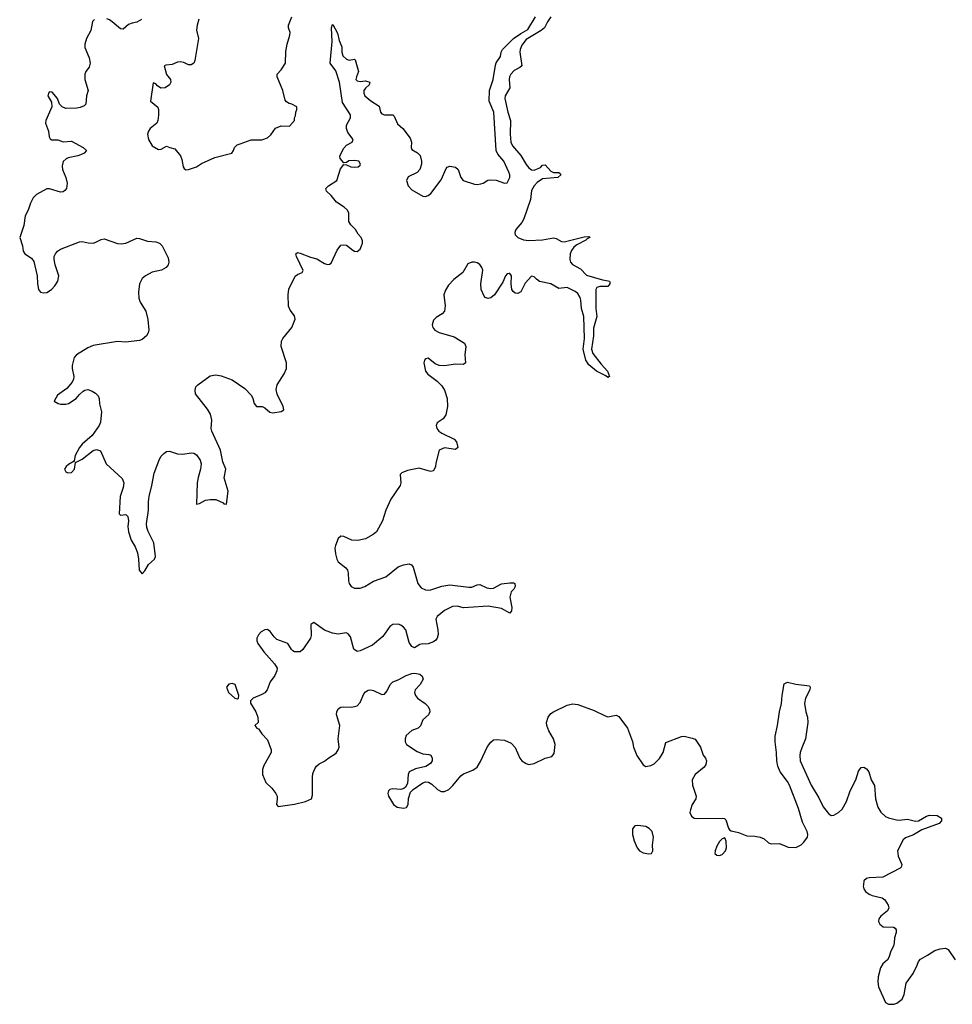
# Model space of a CAD drawing. Header units: inches. Extents: x 2396598 to 2566999, y 262085 to 451979.
# Tile 51 of 256: x 2472531 to 2479379, y 319123 to 326349. Entities that reach past the tile are written whole.
import ezdxf

# ---------------------------------------------------------------- set-up
doc = ezdxf.new("R2010")
doc.units = ezdxf.units.IN
doc.header["$MEASUREMENT"] = 0
doc.layers.add('C4371', color=7, linetype='Continuous')
doc.layers.add('C4372', color=7, linetype='Continuous')

msp = doc.modelspace()

# ---------------------------------------------------------------- linework, layer by layer
at = {"layer": 'C4371', "color": 5, "elevation": 20}
msp.add_lwpolyline([(2478726.2, 320000), (2478724.9, 319990), (2478729, 319970), (2478742.6, 319950), (2478770, 319930.3), (2478790, 319922.3), (2478864.4, 319904.4), (2478882.8, 319890), (2478907.3, 319850), (2478913.4, 319830), (2478904, 319810), (2478853.4, 319770), (2478840.5, 319750), (2478838, 319730), (2478846, 319710), (2478870.5, 319690.5), (2478947.7, 319687.7), (2478961, 319681), (2478966.8, 319670), (2478967.3, 319650), (2478954.8, 319610), (2478953.2, 319573.2), (2478946.7, 319550), (2478927.6, 319512.4), (2478913.6, 319466.4), (2478902.6, 319450), (2478870, 319418.9), (2478851.3, 319390), (2478834.8, 319325.2), (2478832.2, 319287.8), (2478836.8, 319250), (2478890, 319135.5), (2478910, 319124.2), (2478950, 319122.8), (2478971.5, 319130), (2479010, 319161.1), (2479025.5, 319194.5), (2479040.9, 319279.1), (2479091.9, 319348.1), (2479122.4, 319410), (2479130, 319436), (2479144.9, 319455.1), (2479197.5, 319482.5), (2479250, 319518.4), (2479290.7, 319530.7), (2479330, 319536), (2479350, 319524.7), (2479400.7, 319450)], dxfattribs=at)
at = {"layer": 'C4372', "color": 5}
for points, elevation in [([(2473079.3, 326350), (2473065.2, 326334.8), (2473052.2, 326270), (2473020.4, 326210), (2473008.5, 326170), (2473010, 326144.7), (2473040.3, 326070), (2473047.2, 326030), (2473039.9, 326000.1), (2473017.3, 325970), (2473008.2, 325950), (2473008, 325910), (2473032.7, 325830), (2473021.3, 325790), (2473016.3, 325730), (2473003.1, 325716.9), (2472975.6, 325704.4), (2472950, 325699.3), (2472870, 325696.9), (2472842.7, 325710), (2472822.7, 325730), (2472809.3, 325770), (2472770, 325817), (2472750, 325819.3), (2472743, 325810), (2472738.4, 325790), (2472764.7, 325744.7), (2472766.7, 325710), (2472723.1, 325610), (2472719.5, 325590), (2472743.1, 325530), (2472747.2, 325490), (2472753.7, 325473.7), (2472767.2, 325467.2), (2472810, 325467.2), (2472850, 325453.4), (2472910, 325456.9), (2472996.4, 325410), (2473021.6, 325390), (2473005.3, 325370), (2472990, 325362), (2472958, 325350), (2472885.9, 325334.1), (2472872, 325328), (2472851, 325309), (2472842.8, 325277.2), (2472843.9, 325250), (2472869, 325190), (2472878.6, 325150), (2472874.9, 325110), (2472863.4, 325096.6), (2472850, 325086.2), (2472830, 325082.4), (2472750, 325108.8), (2472730, 325108.5), (2472654.6, 325065.4), (2472630, 325040.5), (2472610, 325003.7), (2472593.7, 324950), (2472570.4, 324910), (2472560.5, 324839.5), (2472530.7, 324750), (2472550.8, 324690), (2472556.3, 324650), (2472568.2, 324630), (2472618.2, 324598.2), (2472635.1, 324575.1), (2472659.5, 324470), (2472661.7, 324410), (2472668.8, 324368.8), (2472682.8, 324350), (2472704.4, 324344.4), (2472730, 324346.9), (2472765.1, 324370), (2472790, 324395.3), (2472811.4, 324430), (2472818.2, 324470), (2472791.4, 324550), (2472783.5, 324590), (2472784.4, 324610), (2472792.5, 324630), (2472808.9, 324651.1), (2472830, 324665.4), (2472970, 324719.3), (2472990, 324722), (2473032.6, 324712.6), (2473070, 324710.2), (2473090, 324715.3), (2473130, 324736.5), (2473150, 324739.6), (2473250, 324706.4), (2473276.5, 324703.5), (2473309.8, 324710.2), (2473390, 324745.3), (2473410, 324744.2), (2473470, 324724.6), (2473530, 324719.5), (2473557.3, 324710), (2473577.1, 324690), (2473620.7, 324600.7), (2473626.4, 324570), (2473621.6, 324550), (2473607.3, 324530), (2473571.3, 324510), (2473503.2, 324496.8), (2473453.4, 324470), (2473430, 324449.6), (2473410.3, 324410), (2473403.2, 324350), (2473405.8, 324305.8), (2473416.5, 324276.5), (2473458, 324210), (2473472.4, 324147.6), (2473478, 324070), (2473474, 324050), (2473462, 324030), (2473430, 324002.9), (2473410, 323995.6), (2473310, 323982.6), (2473248.3, 323988.3), (2473070, 323957.6), (2473030, 323941.7), (2472946.8, 323890), (2472930.4, 323869.6), (2472917.1, 323810), (2472914.9, 323790), (2472928.2, 323730), (2472926, 323710), (2472917.1, 323690), (2472878, 323642), (2472807.3, 323592.7), (2472784.7, 323550), (2472813, 323533), (2472830, 323528.5), (2472870, 323526.7), (2472890, 323532.4), (2472946.6, 323570), (2472970, 323598.8), (2472997.5, 323622.5), (2473010, 323630.8), (2473030, 323634.8), (2473063.4, 323623.4), (2473087.9, 323607.9), (2473107.5, 323587.5), (2473114.8, 323570), (2473116.3, 323530), (2473130.4, 323470), (2473124.1, 323395.9), (2473115.5, 323370), (2473062.6, 323297.4), (2472990, 323234), (2472970.5, 323210), (2472938, 323150), (2472931.3, 323111.3), (2472934, 323106), (2472930, 323108), (2472890, 323085.2), (2472871, 323070), (2472860.7, 323050), (2472870, 323031.3), (2472883.8, 323023.8), (2472910, 323025.5), (2472933.3, 323050), (2472941.2, 323098.8), (2472990, 323123.8), (2473070, 323187.7), (2473094, 323194), (2473124.7, 323184.7), (2473166, 323090), (2473282.6, 322982.6), (2473295.8, 322950), (2473290, 322915.3), (2473268.7, 322850), (2473262, 322722), (2473270, 322712), (2473310, 322718.8), (2473324, 322704), (2473330.3, 322670.3), (2473324.9, 322630), (2473330, 322591.3), (2473348.8, 322530), (2473379.4, 322479.4), (2473395.2, 322435.3), (2473403.6, 322390), (2473408.4, 322308.4), (2473430, 322282), (2473450, 322304.7), (2473476.2, 322350), (2473519.5, 322390), (2473527.3, 322410), (2473514.8, 322510), (2473473, 322593), (2473463.2, 322623.2), (2473461.5, 322650), (2473477.1, 322750), (2473476, 322810), (2473481.1, 322850), (2473501.8, 322930), (2473518.4, 323021.6), (2473557.2, 323122.8), (2473570, 323146), (2473590, 323166.4), (2473610, 323180.4), (2473630, 323183.1), (2473690, 323162.3), (2473730, 323161.5), (2473790, 323170.3), (2473810, 323166.7), (2473830, 323156.4), (2473855.8, 323115.8), (2473862.6, 323090), (2473858.9, 323050), (2473840.2, 322990), (2473834.9, 322950), (2473830, 322794), (2473850, 322798.8), (2473896.4, 322823.6), (2473930, 322828.9), (2473970, 322827.2), (2474023.8, 322803.8), (2474030, 322796), (2474050, 322794), (2474061, 322890), (2474032.8, 322987.2), (2474044.2, 323050), (2474023.3, 323103.3), (2474004.5, 323190), (2473942, 323330), (2473937.6, 323350), (2473940.7, 323410), (2473932.8, 323452.8), (2473909.8, 323489.8), (2473823, 323603), (2473818.4, 323630), (2473824.9, 323655.1), (2473839.3, 323670), (2473930, 323735.8), (2473970, 323742), (2474010, 323736.4), (2474090, 323706.4), (2474183.1, 323643.1), (2474232, 323590), (2474243.1, 323570), (2474252.7, 323532.7), (2474270, 323510.8), (2474312, 323510), (2474330, 323501), (2474368.5, 323468.5), (2474390, 323464.9), (2474450, 323474), (2474470, 323486.8), (2474466.6, 323510), (2474421.8, 323601.8), (2474414, 323634), (2474422.5, 323670), (2474472.2, 323750), (2474490.4, 323790), (2474489.8, 323829.8), (2474450.9, 323950), (2474453.5, 323990), (2474464, 324010), (2474528.3, 324090), (2474553.5, 324150), (2474550, 324176), (2474517.4, 324217.4), (2474505.8, 324245.8), (2474502.4, 324330), (2474508.2, 324371.8), (2474553.8, 324466.2), (2474570, 324479.1), (2474605.2, 324494.8), (2474612.7, 324507.3), (2474564.7, 324610), (2474559.3, 324630), (2474570, 324640.7), (2474590, 324636.4), (2474666.1, 324606.1), (2474714, 324594), (2474770, 324559), (2474790, 324552), (2474805.8, 324554.2), (2474817.4, 324562.6), (2474862, 324658), (2474890, 324694.8), (2474910, 324697.3), (2474930, 324693.4), (2474977.6, 324657.6), (2474990, 324650.6), (2475010, 324647.7), (2475030, 324666), (2475040.7, 324690), (2475047.3, 324710), (2475047.2, 324727.2), (2475038, 324750), (2475015.9, 324775.9), (2474996, 324810), (2474963, 324843), (2474948.2, 324868.2), (2474947, 324930), (2474938.8, 324950), (2474914.2, 324974.2), (2474856.9, 325010), (2474819, 325059), (2474783.7, 325090), (2474778, 325110), (2474799.5, 325130), (2474859.7, 325170), (2474886.5, 325253.5), (2474910, 325286), (2474930, 325284), (2474962, 325270), (2474990, 325267.4), (2475015.3, 325270), (2475030, 325281), (2475033.6, 325290), (2475021.2, 325310), (2474990, 325316.9), (2474947.5, 325312.5), (2474930, 325302), (2474910, 325298), (2474884.7, 325330), (2474882.3, 325350), (2474910, 325407), (2474930, 325427.6), (2474972, 325450), (2474979.6, 325470), (2474941.5, 325521.5), (2474929.8, 325550), (2474930, 325574.8), (2474959.6, 325630), (2474958.9, 325650), (2474902, 325742), (2474879.3, 325890), (2474853.2, 325973.2), (2474809.7, 326030), (2474824.2, 326190), (2474820.7, 326290), (2474827, 326313), (2474830, 326314.8), (2474864.2, 326250), (2474875.8, 326195.8), (2474896.9, 326150), (2474897.6, 326110), (2474904, 326084), (2474930, 326059.6), (2474950, 326052.9), (2474990, 326058.8), (2474994.4, 326054.4), (2475018.9, 325970), (2475003.1, 325930), (2475000.3, 325910), (2475010, 325899.5), (2475030, 325896.5), (2475070, 325900.3), (2475102.8, 325890), (2475098, 325870), (2475070, 325846), (2475059, 325830), (2475056.9, 325810), (2475065.8, 325790), (2475110, 325752.9), (2475170, 325715.5), (2475181.3, 325670), (2475190, 325659.3), (2475210, 325651.6), (2475270, 325650.3), (2475279.9, 325639.9), (2475305.3, 325585.3), (2475344, 325550), (2475399.3, 325479.3), (2475407.7, 325450), (2475404.4, 325410), (2475410, 325396), (2475451.7, 325371.7), (2475472.5, 325352.5), (2475482, 325310), (2475481.3, 325290), (2475470.2, 325250), (2475450, 325228.3), (2475384.6, 325195.4), (2475370.4, 325170), (2475384.6, 325130), (2475410, 325101.3), (2475490, 325054.9), (2475510, 325052.7), (2475530, 325058), (2475550, 325073.4), (2475626.7, 325173.3), (2475662.6, 325257.4), (2475670, 325267), (2475690, 325273.8), (2475730, 325266), (2475750, 325250.4), (2475769.2, 325190), (2475788.1, 325168.1), (2475870, 325142.3), (2475890, 325139.5), (2475916.4, 325143.6), (2475934, 325150), (2475967.6, 325172.4), (2475985.1, 325174.9), (2476030, 325171.8), (2476090, 325150.3), (2476110, 325152.2), (2476129.8, 325190), (2476129.8, 325210), (2476123.4, 325230), (2476086.7, 325310), (2476042.9, 325362.9), (2476030.3, 325390), (2476012.3, 325670), (2475978.4, 325750), (2475980.6, 325830), (2476007, 325910), (2476023.7, 326016.3), (2476030, 326033.7), (2476061.3, 326078.7), (2476066.6, 326110), (2476077.4, 326130), (2476156.5, 326210), (2476210, 326248.4), (2476262.8, 326277.2), (2476317.4, 326370)], 20), ([(2473426.4, 326350), (2473390, 326330.9), (2473355.6, 326324.4), (2473330, 326314), (2473290, 326278.9), (2473270, 326281), (2473210, 326333.6), (2473190, 326347.8), (2473170, 326354.5)], 20), ([(2473846.4, 326353.6), (2473833.4, 326310), (2473828.4, 326271.6), (2473844, 326210), (2473817.1, 326050), (2473810, 326029), (2473790, 326017.2), (2473770, 326018), (2473735.5, 326035.5), (2473710, 326039.7), (2473690, 326037.4), (2473650, 326020.5), (2473604.1, 326015.9), (2473591.3, 326010), (2473608, 325948), (2473638, 325910), (2473641, 325890), (2473631, 325870), (2473598, 325850), (2473567.5, 325847.5), (2473543.2, 325863.2), (2473530, 325878), (2473510, 325886), (2473491.6, 325751.6), (2473546, 325706), (2473551, 325690), (2473550.6, 325649.4), (2473546, 325610), (2473538, 325590), (2473488.3, 325551.7), (2473476.3, 325530), (2473470.5, 325510), (2473476.3, 325470), (2473502.5, 325422.5), (2473550, 325396), (2473570, 325398), (2473610, 325422), (2473634, 325410), (2473670, 325401), (2473712.7, 325350), (2473722.3, 325322.3), (2473730.3, 325270.4), (2473738, 325258), (2473750, 325247), (2473770, 325248.9), (2473829.3, 325270), (2473866, 325294), (2473963.1, 325336.9), (2474088, 325370), (2474102, 325390), (2474109.3, 325410.7), (2474128.7, 325430), (2474150, 325438.8), (2474230, 325467.3), (2474308.2, 325468.2), (2474350, 325482.4), (2474375.1, 325504.9), (2474410, 325553.4), (2474450, 325570.5), (2474512.3, 325567.7), (2474548, 325610), (2474548.7, 325630), (2474556.4, 325643.6), (2474558, 325670), (2474566, 325690), (2474566, 325710), (2474528.9, 325728.9), (2474510, 325733.2), (2474490, 325745.2), (2474479.6, 325759.6), (2474462, 325830), (2474420.9, 325930), (2474421.2, 325950), (2474450, 325980.7), (2474482.4, 326030), (2474484.8, 326115.3), (2474494.7, 326170), (2474515.1, 326235.1), (2474516.1, 326256.1), (2474504.5, 326290), (2474503.7, 326310), (2474529.3, 326369.3)], 40), ([(2476431.7, 326370), (2476405.9, 326334.1), (2476384, 326290), (2476359.5, 326270), (2476250, 326203.4), (2476218.9, 326161.1), (2476205.3, 326130), (2476204.3, 326110), (2476217.2, 326010), (2476202.8, 325997.2), (2476163, 325977), (2476136.8, 325950), (2476128.1, 325930), (2476125.8, 325910), (2476129, 325850), (2476096.1, 325790), (2476093.1, 325770), (2476115, 325670), (2476133.8, 325610), (2476131.8, 325510), (2476136.9, 325450), (2476150, 325423), (2476211.3, 325351.3), (2476250, 325285.2), (2476270, 325261), (2476290, 325248.1), (2476310, 325245.1), (2476354.9, 325265.1), (2476370, 325280.3), (2476390, 325284.6), (2476430, 325237.1), (2476450, 325227.2), (2476490, 325227), (2476500.4, 325220.4), (2476505.7, 325210), (2476482.8, 325190), (2476370, 325181), (2476330, 325153.5), (2476308, 325130), (2476290, 325096), (2476282.5, 325030), (2476232.8, 324887.2), (2476219.3, 324860.7), (2476175.3, 324810), (2476166.2, 324786.2), (2476169, 324769), (2476189.4, 324749.4), (2476230, 324733.9), (2476270, 324728.8), (2476370, 324733.5), (2476450, 324748.2), (2476470, 324744.4), (2476510, 324720.8), (2476530, 324719.3), (2476675.1, 324755.1), (2476710, 324759.1), (2476715.8, 324755.8), (2476716.4, 324750), (2476698.7, 324741.3), (2476688, 324730), (2476622.1, 324697.9), (2476600.3, 324679.7), (2476583.9, 324656.1), (2476573.3, 324630), (2476571, 324590), (2476576.5, 324570), (2476590, 324553.6), (2476650, 324520.2), (2476693.7, 324473.7), (2476810, 324439.7), (2476853.1, 324433.1), (2476862.8, 324430), (2476864.9, 324424.9), (2476864.9, 324410), (2476850.2, 324389.8), (2476790, 324392.1), (2476770, 324383.5), (2476760.7, 324370), (2476761.1, 324230), (2476768.8, 324170), (2476745.4, 324085.4), (2476744.2, 324030), (2476730.9, 323930), (2476739.8, 323899.8), (2476800, 323820), (2476846.7, 323770), (2476862.8, 323730), (2476850, 323724.2), (2476835.6, 323735.6), (2476765.7, 323770), (2476710, 323815.1), (2476687.8, 323850), (2476667.7, 323930), (2476677.8, 324010), (2476674.7, 324170), (2476655.3, 324230), (2476651.4, 324290), (2476645.7, 324310), (2476630, 324338.5), (2476610, 324354.4), (2476550, 324382.6), (2476490, 324375.4), (2476430, 324409.7), (2476348.7, 324428.7), (2476324.9, 324444.9), (2476310, 324462.7), (2476290, 324466), (2476243.7, 324416.3), (2476210, 324352.7), (2476190, 324339.5), (2476170, 324340.9), (2476153.6, 324353.6), (2476145.1, 324370), (2476140.7, 324410), (2476141.6, 324470), (2476130, 324486.6), (2476126.3, 324486.3), (2476110, 324484.5), (2476098.4, 324470), (2476078.4, 324421.6), (2476017.1, 324330), (2475990, 324307.1), (2475970, 324302.1), (2475950, 324310.6), (2475941.2, 324321.2), (2475920.4, 324370), (2475917.6, 324410), (2475931.2, 324510), (2475925.6, 324530), (2475910, 324552.1), (2475890, 324564.2), (2475870, 324569.7), (2475850, 324569.7), (2475822.4, 324557.6), (2475785.8, 324494.2), (2475718.5, 324441.5), (2475680.4, 324399.6), (2475656.7, 324363.3), (2475644.9, 324330), (2475654.6, 324250), (2475650.4, 324210), (2475633, 324190), (2475590, 324162.6), (2475570, 324143.6), (2475559.3, 324110), (2475563.5, 324090), (2475579.6, 324070), (2475610, 324052.7), (2475720.4, 324020.4), (2475796.1, 323976.1), (2475807, 323950), (2475798.5, 323890), (2475804.9, 323830), (2475790, 323819.6), (2475730, 323820.3), (2475649.8, 323809.7), (2475611.9, 323811.9), (2475582.2, 323822.2), (2475530, 323864.5), (2475510, 323859.3), (2475503, 323850), (2475499.3, 323830), (2475510.7, 323770), (2475527.5, 323747.5), (2475596.3, 323696.3), (2475630, 323662), (2475650.4, 323630), (2475668.8, 323568.8), (2475673.4, 323510), (2475660.3, 323450), (2475640, 323420), (2475596.3, 323390), (2475588, 323370), (2475594, 323350), (2475608.7, 323330), (2475630, 323315.3), (2475721.3, 323270), (2475739, 323250), (2475748.4, 323210), (2475730, 323195.8), (2475650, 323206.2), (2475610.5, 323190), (2475586.1, 323093.9), (2475584.4, 323070), (2475570, 323039.3), (2475550, 323034), (2475530, 323036.9), (2475463.4, 323056.6), (2475379, 323041), (2475337.3, 323022.7), (2475324.7, 323010), (2475330.5, 322950.5), (2475323.8, 322930), (2475256.9, 322830), (2475218.5, 322750), (2475194, 322670), (2475150, 322589.4), (2475127.7, 322570), (2475070, 322538.9), (2475013.9, 322526.1), (2474970, 322528.4), (2474910, 322556.9), (2474890, 322558), (2474870, 322540.9), (2474850.3, 322490), (2474846, 322470), (2474849, 322429), (2474858.9, 322390), (2474870.3, 322370), (2474925.5, 322325.5), (2474937.6, 322310), (2474942.6, 322290), (2474944.6, 322230), (2474950.4, 322210), (2474964.4, 322190), (2474990, 322176.5), (2475030, 322178), (2475066, 322190), (2475130, 322229.1), (2475219.4, 322260.6), (2475310, 322334), (2475350, 322348.4), (2475390, 322355.5), (2475408, 322348), (2475419.1, 322330), (2475454.9, 322210), (2475479.9, 322179.9), (2475510, 322164), (2475530, 322161.3), (2475550, 322165.2), (2475630, 322191.8), (2475690, 322200.2), (2475830, 322183.1), (2475850, 322184.4), (2475890, 322201.6), (2475910, 322204.4), (2475960.2, 322180.2), (2475990, 322173.4), (2476010, 322177.6), (2476070, 322208.8), (2476130, 322217), (2476156.2, 322216.2), (2476166.8, 322210), (2476170.4, 322190), (2476159.3, 322170), (2476139.3, 322150), (2476130.3, 322110), (2476145.2, 322034.8), (2476142.8, 322010), (2476130, 321994), (2476068.8, 322028.8), (2475970, 322045.1), (2475826.1, 322033.9), (2475790, 322033.7), (2475744.1, 322044.1), (2475710, 322042.7), (2475650, 322012.2), (2475596, 321970), (2475586.7, 321950), (2475602.3, 321870), (2475602.9, 321837.1), (2475597.1, 321810), (2475585.7, 321794.3), (2475570, 321782.9), (2475530, 321769.4), (2475510, 321766), (2475490, 321769), (2475470, 321764), (2475430, 321739), (2475410, 321749), (2475390, 321779), (2475366, 321870), (2475350, 321891.3), (2475330, 321906.3), (2475310, 321913.3), (2475271, 321910), (2475250, 321894.7), (2475198, 321822), (2475122.6, 321757.4), (2475030, 321716.3), (2475010, 321713.3), (2474984.7, 321730), (2474959.6, 321819.6), (2474942.7, 321842.7), (2474928.2, 321848.2), (2474870, 321838.7), (2474827.2, 321847.2), (2474770, 321869.7), (2474690, 321925.1), (2474668.7, 321910), (2474671.7, 321830), (2474665.7, 321810), (2474610, 321727), (2474590, 321709.7), (2474550, 321709.6), (2474537.2, 321717.2), (2474526.3, 321726.3), (2474499.3, 321770), (2474420, 321800), (2474398.9, 321818.9), (2474370, 321859.7), (2474350, 321873.3), (2474330, 321871.5), (2474303.2, 321856.8), (2474284.8, 321835.2), (2474273.4, 321810), (2474272, 321790), (2474278.4, 321770), (2474324.6, 321710), (2474402.1, 321622.1), (2474420.3, 321590), (2474419.6, 321570), (2474404.9, 321535), (2474369.3, 321490.7), (2474349.2, 321430), (2474330.1, 321409.9), (2474310, 321396.8), (2474246, 321370), (2474226, 321350), (2474226.4, 321333.6), (2474264.9, 321270), (2474280.7, 321230), (2474282, 321190), (2474258, 321170), (2474272, 321150), (2474284.5, 321144.5), (2474308.5, 321108.5), (2474350, 321064.7), (2474377.3, 320990), (2474377.3, 320970), (2474323.8, 320876.2), (2474314.6, 320845.4), (2474312.7, 320810), (2474338, 320750), (2474382, 320710), (2474412.7, 320670), (2474420.4, 320650), (2474421.3, 320630), (2474415.5, 320590), (2474430, 320573.4), (2474550, 320591.3), (2474629.8, 320610.2), (2474674, 320630), (2474681.7, 320658.3), (2474680.3, 320790), (2474684.2, 320815.8), (2474696.9, 320850), (2474710, 320870.5), (2474730, 320888.4), (2474770, 320906.4), (2474793.3, 320926.7), (2474853.9, 320966.1), (2474869.5, 320990), (2474876, 321010), (2474869.6, 321070), (2474881.3, 321170), (2474857.6, 321250), (2474859.6, 321270), (2474869.7, 321290.3), (2474890, 321302.4), (2474910, 321307.2), (2474970, 321304.4), (2475010, 321314), (2475030, 321337.3), (2475057.4, 321402.6), (2475070, 321416.3), (2475090, 321428), (2475110, 321430.4), (2475130, 321424.9), (2475190, 321395.8), (2475210, 321399.5), (2475230, 321423), (2475250.7, 321469.3), (2475270, 321488.8), (2475310, 321504), (2475370, 321536.9), (2475410, 321550.3), (2475432.7, 321552.7), (2475470, 321546), (2475486, 321530), (2475494.8, 321510), (2475470.6, 321470), (2475435.8, 321430), (2475430.4, 321410), (2475437.6, 321390), (2475452.7, 321370), (2475508, 321330), (2475528.2, 321310), (2475540.5, 321290), (2475542, 321270), (2475531.9, 321248.1), (2475490.8, 321210), (2475474.4, 321165.6), (2475456, 321150), (2475410, 321131.8), (2475370, 321094.5), (2475360.3, 321070), (2475361.3, 321050), (2475372.2, 321030), (2475450, 320977.4), (2475490, 320962.2), (2475536.4, 320956.4), (2475550.3, 320950.3), (2475560.3, 320930), (2475559.5, 320910), (2475548.5, 320890), (2475512.3, 320867.7), (2475438, 320850), (2475391, 320830), (2475384.4, 320810), (2475377.4, 320742.6), (2475363.1, 320716.9), (2475352.4, 320707.6), (2475330, 320700.5), (2475270, 320704.7), (2475250, 320699.6), (2475239.3, 320690), (2475233.7, 320670), (2475240.3, 320650), (2475276.9, 320590), (2475301.6, 320570), (2475350, 320561.8), (2475371.7, 320568.3), (2475382.8, 320590), (2475386.1, 320633.9), (2475401, 320679), (2475420.9, 320699.1), (2475490, 320748.9), (2475510, 320754.9), (2475533.1, 320753.1), (2475557.5, 320737.5), (2475599, 320699), (2475625.8, 320685.8), (2475650, 320684), (2475681.8, 320698.2), (2475712.2, 320727.8), (2475770, 320799.5), (2475790, 320814.4), (2475859.5, 320840.5), (2475890, 320864.4), (2475915.3, 320904.7), (2475966.3, 321013.7), (2475990, 321046.7), (2476010, 321063.1), (2476030, 321067.2), (2476090, 321060.3), (2476138.9, 321038.9), (2476168.1, 321008.1), (2476204.2, 320930), (2476217.6, 320910), (2476250, 320889), (2476270, 320883.6), (2476310, 320889.1), (2476390, 320928.2), (2476437.5, 320942.5), (2476455.4, 320964.6), (2476462.5, 321030), (2476450.8, 321070), (2476416, 321130), (2476401.1, 321170), (2476400.5, 321190), (2476411.5, 321230), (2476430, 321258), (2476449.7, 321270.3), (2476550, 321318), (2476590, 321327.2), (2476610, 321325.7), (2476630, 321322.6), (2476750, 321278.3), (2476830, 321238.9), (2476850, 321233.4), (2476910, 321244.9), (2476930, 321234), (2476993, 321150), (2477030.4, 321050.4), (2477038.4, 321010), (2477062.4, 320950), (2477110, 320880.7), (2477130, 320868.2), (2477165.4, 320874.6), (2477190, 320888), (2477230, 320927.3), (2477256.3, 320970), (2477275.3, 321044.7), (2477390, 321087.3), (2477409.6, 321090.4), (2477470, 321077.1), (2477490, 321067.7), (2477530.5, 321010), (2477550, 320951.3), (2477567.3, 320930), (2477575.5, 320910), (2477570, 320882), (2477557.5, 320862.5), (2477490.5, 320810), (2477468.2, 320770), (2477470.3, 320730), (2477498.9, 320650), (2477495.8, 320630), (2477470, 320589.3), (2477457.3, 320550), (2477452.9, 320530), (2477463.5, 320503.5), (2477484, 320490), (2477510, 320485.5), (2477692, 320490), (2477705.5, 320485.5), (2477715.8, 320475.8), (2477734.9, 320414.9), (2477742.4, 320402.4), (2477755.2, 320395.2), (2477810, 320384.6), (2477870, 320358.8), (2477930, 320357.5), (2477969.4, 320349.4), (2477996.8, 320336.8), (2478030, 320308.5), (2478050, 320300.3), (2478110, 320303.1), (2478175.1, 320275.1), (2478230, 320274.6), (2478270, 320294), (2478290, 320312.9), (2478316.1, 320350), (2478319.4, 320370), (2478314.7, 320390), (2478279.7, 320459.7), (2478250, 320559.6), (2478185, 320730), (2478170, 320759.1), (2478115.8, 320830), (2478097.7, 320870), (2478089.7, 320910), (2478088.6, 320970), (2478078.3, 321050), (2478079.1, 321090), (2478096.9, 321170), (2478109.7, 321270.3), (2478124.5, 321330), (2478129.5, 321389.5), (2478144.2, 321475.8), (2478170, 321486), (2478230, 321471.8), (2478330, 321461), (2478334.9, 321450), (2478332, 321430), (2478302.3, 321370), (2478294.9, 321330), (2478303.1, 321270), (2478317, 321230), (2478319.5, 321190), (2478302.4, 321070), (2478273.8, 321006.2), (2478262.8, 320970), (2478259.7, 320950), (2478263.2, 320910), (2478342.2, 320730), (2478398.5, 320638.5), (2478430, 320572.7), (2478470, 320522), (2478490, 320507.8), (2478510, 320510.3), (2478543.6, 320530), (2478570, 320554.9), (2478602, 320610), (2478630, 320690.7), (2478669.8, 320770.2), (2478690, 320834.8), (2478710, 320860.7), (2478730, 320862), (2478750, 320850.8), (2478767.3, 320830), (2478784, 320770), (2478808.3, 320728.3), (2478816.1, 320630), (2478831.3, 320570), (2478854.1, 320534.1), (2478890, 320500.9), (2478911, 320491), (2478970, 320476.9), (2478990, 320474.7), (2479050, 320481.3), (2479110, 320466.9), (2479130, 320470.2), (2479190, 320504.7), (2479211.9, 320511.9), (2479268.5, 320508.5), (2479301, 320490), (2479301, 320470), (2479284, 320450), (2479156.8, 320403.2), (2479094.4, 320365.6), (2479035.3, 320344.7), (2479017.6, 320330), (2478976.4, 320250), (2478982, 320210), (2479008, 320150), (2479004, 320130), (2478997, 320123), (2478870, 320055.1), (2478770, 320052), (2478750, 320046.3), (2478730, 320029), (2478726.2, 320000)], 20)]:
    msp.add_lwpolyline(points, dxfattribs=dict(at, elevation=elevation))
at = {"layer": 'C4372', "color": 5, "elevation": 20}
for points in [[(2474090, 321478.4), (2474067, 321473), (2474048.5, 321450), (2474063, 321410), (2474110, 321370.8), (2474130, 321364.7), (2474138, 321370), (2474141.2, 321390), (2474113.6, 321470)], [(2477070, 320435.1), (2477047.6, 320432.4), (2477030.4, 320410), (2477030.3, 320370), (2477043.1, 320323.1), (2477064.6, 320270), (2477083, 320250), (2477110, 320234.9), (2477150, 320226.3), (2477170, 320228.7), (2477179.6, 320250), (2477176.8, 320290), (2477184.6, 320350), (2477174.6, 320390), (2477153.9, 320413.9), (2477130, 320427.1)], [(2477710, 320345.2), (2477690, 320338.4), (2477670, 320317.6), (2477650, 320283.7), (2477637.4, 320250), (2477635.8, 320230), (2477650, 320217), (2477670, 320214), (2477690, 320222.4), (2477715, 320250), (2477722.4, 320270), (2477719.7, 320319.7)]]:
    msp.add_lwpolyline(points, close=True, dxfattribs=at)

doc.saveas('drawing.dxf')
